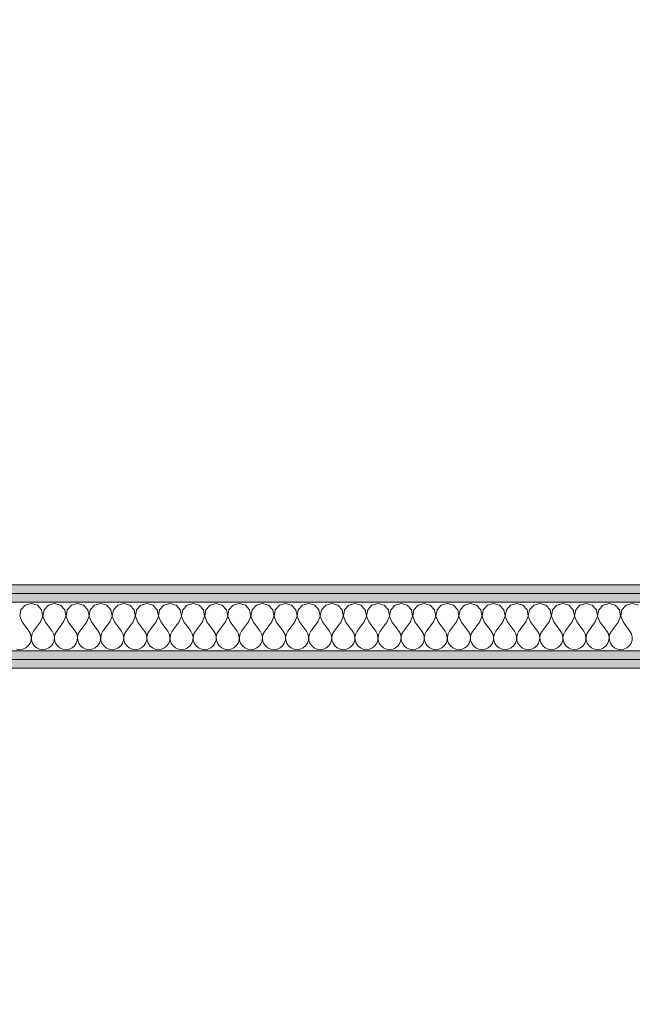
# Model space of a CAD drawing. Header units: millimetres. Extents: x 172139 to 266886, y 89525 to 138225.
# Tile 65 of 94: x 213133 to 214017, y 116602 to 118022. Entities that reach past the tile are written whole.
import ezdxf

# ---------------------------------------------------------------- set-up
doc = ezdxf.new("R2010")
doc.units = ezdxf.units.MM
doc.header["$MEASUREMENT"] = 0
doc.layers.add('ROZBUDOWA_NOWE_DZIAŁOWE', color=7, linetype='Continuous')
for name, color, linetype, lineweight, true_color in [('ROZBUDOWA_NOWE_DZIAŁOWE_Nr_pióra__24', 7, 'Continuous', 15, 0x029e21), ('ROZBUDOWA_NOWE_DZIAŁOWE_Nr_pióra__4', 7, 'Continuous', 13, 0x029e21), ('ROZBUDOWA_NOWE_DZIAŁOWE_Nr_pióra__67', 7, 'Continuous', 13, 0x6a6a6a)]:
    doc.layers.add(name, color=color, linetype=linetype, lineweight=lineweight, true_color=true_color)
doc.layers.add('ROZBUDOWA_NOWE_DZIAŁOWE_Nr_pióra__47', color=7, linetype='Continuous', lineweight=15)
doc.layers.add('STREFA_NOWE_POM_Nr_pióra__121', color=255, linetype='Continuous', lineweight=0)
pattern_1 = [(0, (0, 0), (0, 37.5), [0, -37.5])]

# ---------------------------------------------------------------- blocks, each defined once
blk = doc.blocks.new('*X465')
at = {"layer": 'ROZBUDOWA_NOWE_DZIAŁOWE_Nr_pióra__4', "linetype": 'Continuous'}
for p, q in [((213135.1, 117170.9), (213133.4, 117161.9)), ((213141.2, 117177.6), (213135.1, 117170.9)), ((213150, 117180.1), (213141.2, 117177.6)), ((213158.8, 117177.6), (213150, 117180.1)), ((213164.9, 117170.9), (213158.8, 117177.6)), ((213166.6, 117161.9), (213164.9, 117170.9)), ((213168.4, 117170.9), (213166.7, 117161.9)), ((213174.6, 117177.6), (213168.4, 117170.9)), ((213183.3, 117180.1), (213174.6, 117177.6)), ((213192.1, 117177.6), (213183.3, 117180.1)), ((213198.2, 117170.9), (213192.1, 117177.6)), ((213199.9, 117161.9), (213198.2, 117170.9)), ((213201.8, 117170.9), (213200.1, 117161.9)), ((213207.9, 117177.6), (213201.8, 117170.9)), ((213216.7, 117180.1), (213207.9, 117177.6)), ((213225.4, 117177.6), (213216.7, 117180.1)), ((213231.6, 117170.9), (213225.4, 117177.6)), ((213233.3, 117161.9), (213231.6, 117170.9)), ((213235.1, 117170.9), (213233.4, 117161.9)), ((213241.2, 117177.6), (213235.1, 117170.9)), ((213250, 117180.1), (213241.2, 117177.6)), ((213258.8, 117177.6), (213250, 117180.1)), ((213264.9, 117170.9), (213258.8, 117177.6)), ((213266.6, 117161.9), (213264.9, 117170.9)), ((213268.4, 117170.9), (213266.7, 117161.9)), ((213274.6, 117177.6), (213268.4, 117170.9)), ((213283.3, 117180.1), (213274.6, 117177.6)), ((213292.1, 117177.6), (213283.3, 117180.1)), ((213298.2, 117170.9), (213292.1, 117177.6)), ((213299.9, 117161.9), (213298.2, 117170.9)), ((213301.8, 117170.9), (213300.1, 117161.9)), ((213307.9, 117177.6), (213301.8, 117170.9)), ((213316.7, 117180.1), (213307.9, 117177.6)), ((213325.4, 117177.6), (213316.7, 117180.1)), ((213331.6, 117170.9), (213325.4, 117177.6)), ((213333.3, 117161.9), (213331.6, 117170.9)), ((213335.1, 117170.9), (213333.4, 117161.9)), ((213341.2, 117177.6), (213335.1, 117170.9)), ((213350, 117180.1), (213341.2, 117177.6)), ((213358.8, 117177.6), (213350, 117180.1)), ((213364.9, 117170.9), (213358.8, 117177.6)), ((213366.6, 117161.9), (213364.9, 117170.9)), ((213368.4, 117170.9), (213366.7, 117161.9)), ((213374.6, 117177.6), (213368.4, 117170.9)), ((213383.3, 117180.1), (213374.6, 117177.6)), ((213392.1, 117177.6), (213383.3, 117180.1)), ((213398.2, 117170.9), (213392.1, 117177.6)), ((213399.9, 117161.9), (213398.2, 117170.9)), ((213401.8, 117170.9), (213400.1, 117161.9)), ((213407.9, 117177.6), (213401.8, 117170.9)), ((213416.7, 117180.1), (213407.9, 117177.6)), ((213425.4, 117177.6), (213416.7, 117180.1)), ((213431.6, 117170.9), (213425.4, 117177.6)), ((213433.3, 117161.9), (213431.6, 117170.9)), ((213435.1, 117170.9), (213433.4, 117161.9)), ((213441.2, 117177.6), (213435.1, 117170.9)), ((213450, 117180.1), (213441.2, 117177.6)), ((213458.8, 117177.6), (213450, 117180.1)), ((213464.9, 117170.9), (213458.8, 117177.6)), ((213466.6, 117161.9), (213464.9, 117170.9)), ((213468.4, 117170.9), (213466.7, 117161.9)), ((213474.6, 117177.6), (213468.4, 117170.9)), ((213483.3, 117180.1), (213474.6, 117177.6)), ((213492.1, 117177.6), (213483.3, 117180.1)), ((213498.2, 117170.9), (213492.1, 117177.6)), ((213499.9, 117161.9), (213498.2, 117170.9)), ((213501.8, 117170.9), (213500.1, 117161.9)), ((213507.9, 117177.6), (213501.8, 117170.9)), ((213516.7, 117180.1), (213507.9, 117177.6)), ((213525.4, 117177.6), (213516.7, 117180.1)), ((213531.6, 117170.9), (213525.4, 117177.6)), ((213533.3, 117161.9), (213531.6, 117170.9)), ((213535.1, 117170.9), (213533.4, 117161.9)), ((213541.2, 117177.6), (213535.1, 117170.9)), ((213550, 117180.1), (213541.2, 117177.6)), ((213558.8, 117177.6), (213550, 117180.1)), ((213564.9, 117170.9), (213558.8, 117177.6)), ((213566.6, 117161.9), (213564.9, 117170.9)), ((213568.4, 117170.9), (213566.7, 117161.9)), ((213574.6, 117177.6), (213568.4, 117170.9)), ((213583.3, 117180.1), (213574.6, 117177.6)), ((213592.1, 117177.6), (213583.3, 117180.1)), ((213598.2, 117170.9), (213592.1, 117177.6)), ((213599.9, 117161.9), (213598.2, 117170.9)), ((213601.8, 117170.9), (213600.1, 117161.9)), ((213607.9, 117177.6), (213601.8, 117170.9)), ((213616.7, 117180.1), (213607.9, 117177.6)), ((213625.4, 117177.6), (213616.7, 117180.1)), ((213631.6, 117170.9), (213625.4, 117177.6)), ((213633.3, 117161.9), (213631.6, 117170.9)), ((213635.1, 117170.9), (213633.4, 117161.9)), ((213641.2, 117177.6), (213635.1, 117170.9)), ((213650, 117180.1), (213641.2, 117177.6)), ((213658.8, 117177.6), (213650, 117180.1)), ((213664.9, 117170.9), (213658.8, 117177.6)), ((213666.6, 117161.9), (213664.9, 117170.9)), ((213668.4, 117170.9), (213666.7, 117161.9)), ((213674.6, 117177.6), (213668.4, 117170.9)), ((213683.3, 117180.1), (213674.6, 117177.6)), ((213692.1, 117177.6), (213683.3, 117180.1)), ((213698.2, 117170.9), (213692.1, 117177.6)), ((213699.9, 117161.9), (213698.2, 117170.9)), ((213701.8, 117170.9), (213700.1, 117161.9)), ((213707.9, 117177.6), (213701.8, 117170.9)), ((213716.7, 117180.1), (213707.9, 117177.6)), ((213725.4, 117177.6), (213716.7, 117180.1)), ((213731.6, 117170.9), (213725.4, 117177.6)), ((213733.3, 117161.9), (213731.6, 117170.9)), ((213735.1, 117170.9), (213733.4, 117161.9)), ((213741.2, 117177.6), (213735.1, 117170.9)), ((213750, 117180.1), (213741.2, 117177.6)), ((213758.8, 117177.6), (213750, 117180.1)), ((213764.9, 117170.9), (213758.8, 117177.6)), ((213766.6, 117161.9), (213764.9, 117170.9)), ((213768.4, 117170.9), (213766.7, 117161.9)), ((213774.6, 117177.6), (213768.4, 117170.9)), ((213783.3, 117180.1), (213774.6, 117177.6)), ((213792.1, 117177.6), (213783.3, 117180.1)), ((213798.2, 117170.9), (213792.1, 117177.6)), ((213799.9, 117161.9), (213798.2, 117170.9)), ((213801.8, 117170.9), (213800.1, 117161.9)), ((213807.9, 117177.6), (213801.8, 117170.9)), ((213816.7, 117180.1), (213807.9, 117177.6)), ((213825.4, 117177.6), (213816.7, 117180.1)), ((213831.6, 117170.9), (213825.4, 117177.6)), ((213833.3, 117161.9), (213831.6, 117170.9)), ((213835.1, 117170.9), (213833.4, 117161.9)), ((213841.2, 117177.6), (213835.1, 117170.9)), ((213850, 117180.1), (213841.2, 117177.6)), ((213858.8, 117177.6), (213850, 117180.1)), ((213864.9, 117170.9), (213858.8, 117177.6)), ((213866.6, 117161.9), (213864.9, 117170.9)), ((213868.4, 117170.9), (213866.7, 117161.9)), ((213874.6, 117177.6), (213868.4, 117170.9)), ((213883.3, 117180.1), (213874.6, 117177.6)), ((213892.1, 117177.6), (213883.3, 117180.1)), ((213898.2, 117170.9), (213892.1, 117177.6)), ((213899.9, 117161.9), (213898.2, 117170.9)), ((213901.8, 117170.9), (213900.1, 117161.9)), ((213907.9, 117177.6), (213901.8, 117170.9)), ((213916.7, 117180.1), (213907.9, 117177.6)), ((213925.4, 117177.6), (213916.7, 117180.1)), ((213931.6, 117170.9), (213925.4, 117177.6)), ((213933.3, 117161.9), (213931.6, 117170.9)), ((213935.1, 117170.9), (213933.4, 117161.9)), ((213941.2, 117177.6), (213935.1, 117170.9)), ((213950, 117180.1), (213941.2, 117177.6)), ((213958.8, 117177.6), (213950, 117180.1)), ((213964.9, 117170.9), (213958.8, 117177.6)), ((213966.6, 117161.9), (213964.9, 117170.9)), ((213968.4, 117170.9), (213966.7, 117161.9)), ((213974.6, 117177.6), (213968.4, 117170.9)), ((213983.3, 117180.1), (213974.6, 117177.6)), ((213992.1, 117177.6), (213983.3, 117180.1)), ((213998.2, 117170.9), (213992.1, 117177.6)), ((213999.9, 117161.9), (213998.2, 117170.9)), ((214001.8, 117170.9), (214000.1, 117161.9)), ((214007.9, 117177.6), (214001.8, 117170.9)), ((214016.7, 117180.1), (214007.9, 117177.6)), ((214025.4, 117177.6), (214016.7, 117180.1)), ((213133.4, 117161.9), (213136.7, 117153.4)), ((213163.3, 117153.4), (213166.6, 117161.9)), ((213166.7, 117161.9), (213170, 117153.4)), ((213196.7, 117153.4), (213199.9, 117161.9)), ((213200.1, 117161.9), (213203.3, 117153.4)), ((213230, 117153.4), (213233.3, 117161.9)), ((213233.4, 117161.9), (213236.7, 117153.4)), ((213263.3, 117153.4), (213266.6, 117161.9)), ((213266.7, 117161.9), (213270, 117153.4)), ((213296.7, 117153.4), (213299.9, 117161.9)), ((213300.1, 117161.9), (213303.3, 117153.4)), ((213330, 117153.4), (213333.3, 117161.9)), ((213333.4, 117161.9), (213336.7, 117153.4)), ((213363.3, 117153.4), (213366.6, 117161.9)), ((213366.7, 117161.9), (213370, 117153.4)), ((213396.7, 117153.4), (213399.9, 117161.9)), ((213400.1, 117161.9), (213403.3, 117153.4)), ((213430, 117153.4), (213433.3, 117161.9)), ((213433.4, 117161.9), (213436.7, 117153.4)), ((213463.3, 117153.4), (213466.6, 117161.9)), ((213466.7, 117161.9), (213470, 117153.4)), ((213496.7, 117153.4), (213499.9, 117161.9)), ((213500.1, 117161.9), (213503.3, 117153.4)), ((213530, 117153.4), (213533.3, 117161.9)), ((213533.4, 117161.9), (213536.7, 117153.4)), ((213563.3, 117153.4), (213566.6, 117161.9)), ((213566.7, 117161.9), (213570, 117153.4)), ((213596.7, 117153.4), (213599.9, 117161.9)), ((213600.1, 117161.9), (213603.3, 117153.4)), ((213630, 117153.4), (213633.3, 117161.9)), ((213633.4, 117161.9), (213636.7, 117153.4)), ((213663.3, 117153.4), (213666.6, 117161.9)), ((213666.7, 117161.9), (213670, 117153.4)), ((213696.7, 117153.4), (213699.9, 117161.9)), ((213700.1, 117161.9), (213703.3, 117153.4)), ((213730, 117153.4), (213733.3, 117161.9)), ((213733.4, 117161.9), (213736.7, 117153.4)), ((213763.3, 117153.4), (213766.6, 117161.9)), ((213766.7, 117161.9), (213770, 117153.4)), ((213796.7, 117153.4), (213799.9, 117161.9)), ((213800.1, 117161.9), (213803.3, 117153.4)), ((213830, 117153.4), (213833.3, 117161.9)), ((213833.4, 117161.9), (213836.7, 117153.4)), ((213863.3, 117153.4), (213866.6, 117161.9)), ((213866.7, 117161.9), (213870, 117153.4)), ((213896.7, 117153.4), (213899.9, 117161.9)), ((213900.1, 117161.9), (213903.3, 117153.4)), ((213930, 117153.4), (213933.3, 117161.9)), ((213933.4, 117161.9), (213936.7, 117153.4)), ((213963.3, 117153.4), (213966.6, 117161.9)), ((213966.7, 117161.9), (213970, 117153.4)), ((213996.7, 117153.4), (213999.9, 117161.9)), ((214000.1, 117161.9), (214003.3, 117153.4)), ((213136.7, 117153.4), (213146.7, 117140.1)), ((213163.3, 117153.4), (213153.3, 117140.1)), ((213170, 117153.4), (213180, 117140.1)), ((213196.7, 117153.4), (213186.7, 117140.1)), ((213203.3, 117153.4), (213213.3, 117140.1)), ((213230, 117153.4), (213220, 117140.1)), ((213236.7, 117153.4), (213246.7, 117140.1)), ((213263.3, 117153.4), (213253.3, 117140.1)), ((213270, 117153.4), (213280, 117140.1)), ((213296.7, 117153.4), (213286.7, 117140.1)), ((213303.3, 117153.4), (213313.3, 117140.1)), ((213330, 117153.4), (213320, 117140.1)), ((213336.7, 117153.4), (213346.7, 117140.1)), ((213363.3, 117153.4), (213353.3, 117140.1)), ((213370, 117153.4), (213380, 117140.1)), ((213396.7, 117153.4), (213386.7, 117140.1)), ((213403.3, 117153.4), (213413.3, 117140.1)), ((213430, 117153.4), (213420, 117140.1)), ((213436.7, 117153.4), (213446.7, 117140.1)), ((213463.3, 117153.4), (213453.3, 117140.1)), ((213470, 117153.4), (213480, 117140.1)), ((213496.7, 117153.4), (213486.7, 117140.1)), ((213503.3, 117153.4), (213513.3, 117140.1)), ((213530, 117153.4), (213520, 117140.1)), ((213536.7, 117153.4), (213546.7, 117140.1)), ((213563.3, 117153.4), (213553.3, 117140.1)), ((213570, 117153.4), (213580, 117140.1)), ((213596.7, 117153.4), (213586.7, 117140.1)), ((213603.3, 117153.4), (213613.3, 117140.1)), ((213630, 117153.4), (213620, 117140.1)), ((213636.7, 117153.4), (213646.7, 117140.1)), ((213663.3, 117153.4), (213653.3, 117140.1)), ((213670, 117153.4), (213680, 117140.1)), ((213696.7, 117153.4), (213686.7, 117140.1)), ((213703.3, 117153.4), (213713.3, 117140.1)), ((213730, 117153.4), (213720, 117140.1)), ((213736.7, 117153.4), (213746.7, 117140.1)), ((213763.3, 117153.4), (213753.3, 117140.1)), ((213770, 117153.4), (213780, 117140.1)), ((213796.7, 117153.4), (213786.7, 117140.1)), ((213803.3, 117153.4), (213813.3, 117140.1)), ((213830, 117153.4), (213820, 117140.1)), ((213836.7, 117153.4), (213846.7, 117140.1)), ((213863.3, 117153.4), (213853.3, 117140.1)), ((213870, 117153.4), (213880, 117140.1)), ((213896.7, 117153.4), (213886.7, 117140.1)), ((213903.3, 117153.4), (213913.3, 117140.1)), ((213930, 117153.4), (213920, 117140.1)), ((213936.7, 117153.4), (213946.7, 117140.1)), ((213963.3, 117153.4), (213953.3, 117140.1)), ((213970, 117153.4), (213980, 117140.1)), ((213996.7, 117153.4), (213986.7, 117140.1)), ((214003.3, 117153.4), (214013.3, 117140.1)), ((213148.9, 117136.1), (213146.7, 117140.1)), ((213149.9, 117131.6), (213148.9, 117136.1)), ((213149.7, 117127), (213149.9, 117131.6)), ((213151.1, 117136.1), (213150.1, 117131.6)), ((213150.1, 117131.6), (213150.3, 117127)), ((213153.3, 117140.1), (213151.1, 117136.1)), ((213182.2, 117136.1), (213180, 117140.1)), ((213183.3, 117131.6), (213182.2, 117136.1)), ((213183, 117127), (213183.3, 117131.6)), ((213184.4, 117136.1), (213183.4, 117131.6)), ((213183.4, 117131.6), (213183.6, 117127)), ((213186.7, 117140.1), (213184.4, 117136.1)), ((213215.6, 117136.1), (213213.3, 117140.1)), ((213216.6, 117131.6), (213215.6, 117136.1)), ((213216.4, 117127), (213216.6, 117131.6)), ((213217.8, 117136.1), (213216.7, 117131.6)), ((213216.7, 117131.6), (213217, 117127)), ((213220, 117140.1), (213217.8, 117136.1)), ((213248.9, 117136.1), (213246.7, 117140.1)), ((213249.9, 117131.6), (213248.9, 117136.1)), ((213249.7, 117127), (213249.9, 117131.6)), ((213251.1, 117136.1), (213250.1, 117131.6)), ((213250.1, 117131.6), (213250.3, 117127)), ((213253.3, 117140.1), (213251.1, 117136.1)), ((213282.2, 117136.1), (213280, 117140.1)), ((213283.3, 117131.6), (213282.2, 117136.1)), ((213283, 117127), (213283.3, 117131.6)), ((213284.4, 117136.1), (213283.4, 117131.6)), ((213283.4, 117131.6), (213283.6, 117127)), ((213286.7, 117140.1), (213284.4, 117136.1)), ((213315.6, 117136.1), (213313.3, 117140.1)), ((213316.6, 117131.6), (213315.6, 117136.1)), ((213316.4, 117127), (213316.6, 117131.6)), ((213317.8, 117136.1), (213316.7, 117131.6)), ((213316.7, 117131.6), (213317, 117127)), ((213320, 117140.1), (213317.8, 117136.1)), ((213348.9, 117136.1), (213346.7, 117140.1)), ((213349.9, 117131.6), (213348.9, 117136.1)), ((213349.7, 117127), (213349.9, 117131.6)), ((213351.1, 117136.1), (213350.1, 117131.6)), ((213350.1, 117131.6), (213350.3, 117127)), ((213353.3, 117140.1), (213351.1, 117136.1)), ((213382.2, 117136.1), (213380, 117140.1)), ((213383.3, 117131.6), (213382.2, 117136.1)), ((213383, 117127), (213383.3, 117131.6)), ((213384.4, 117136.1), (213383.4, 117131.6)), ((213383.4, 117131.6), (213383.6, 117127)), ((213386.7, 117140.1), (213384.4, 117136.1)), ((213415.6, 117136.1), (213413.3, 117140.1)), ((213416.6, 117131.6), (213415.6, 117136.1)), ((213416.4, 117127), (213416.6, 117131.6)), ((213417.8, 117136.1), (213416.7, 117131.6)), ((213416.7, 117131.6), (213417, 117127)), ((213420, 117140.1), (213417.8, 117136.1)), ((213448.9, 117136.1), (213446.7, 117140.1)), ((213449.9, 117131.6), (213448.9, 117136.1)), ((213449.7, 117127), (213449.9, 117131.6)), ((213451.1, 117136.1), (213450.1, 117131.6)), ((213450.1, 117131.6), (213450.3, 117127)), ((213453.3, 117140.1), (213451.1, 117136.1)), ((213482.2, 117136.1), (213480, 117140.1)), ((213483.3, 117131.6), (213482.2, 117136.1)), ((213483, 117127), (213483.3, 117131.6)), ((213484.4, 117136.1), (213483.4, 117131.6)), ((213483.4, 117131.6), (213483.6, 117127)), ((213486.7, 117140.1), (213484.4, 117136.1)), ((213515.6, 117136.1), (213513.3, 117140.1)), ((213516.6, 117131.6), (213515.6, 117136.1)), ((213516.4, 117127), (213516.6, 117131.6)), ((213517.8, 117136.1), (213516.7, 117131.6)), ((213516.7, 117131.6), (213517, 117127)), ((213520, 117140.1), (213517.8, 117136.1)), ((213548.9, 117136.1), (213546.7, 117140.1)), ((213549.9, 117131.6), (213548.9, 117136.1)), ((213549.7, 117127), (213549.9, 117131.6)), ((213551.1, 117136.1), (213550.1, 117131.6)), ((213550.1, 117131.6), (213550.3, 117127)), ((213553.3, 117140.1), (213551.1, 117136.1)), ((213582.2, 117136.1), (213580, 117140.1)), ((213583.3, 117131.6), (213582.2, 117136.1)), ((213583, 117127), (213583.3, 117131.6)), ((213584.4, 117136.1), (213583.4, 117131.6)), ((213583.4, 117131.6), (213583.6, 117127)), ((213586.7, 117140.1), (213584.4, 117136.1)), ((213615.6, 117136.1), (213613.3, 117140.1)), ((213616.6, 117131.6), (213615.6, 117136.1)), ((213616.4, 117127), (213616.6, 117131.6)), ((213617.8, 117136.1), (213616.7, 117131.6)), ((213616.7, 117131.6), (213617, 117127)), ((213620, 117140.1), (213617.8, 117136.1)), ((213648.9, 117136.1), (213646.7, 117140.1)), ((213649.9, 117131.6), (213648.9, 117136.1)), ((213649.7, 117127), (213649.9, 117131.6)), ((213651.1, 117136.1), (213650.1, 117131.6)), ((213650.1, 117131.6), (213650.3, 117127)), ((213653.3, 117140.1), (213651.1, 117136.1)), ((213682.2, 117136.1), (213680, 117140.1)), ((213683.3, 117131.6), (213682.2, 117136.1)), ((213683, 117127), (213683.3, 117131.6)), ((213684.4, 117136.1), (213683.4, 117131.6)), ((213683.4, 117131.6), (213683.6, 117127)), ((213686.7, 117140.1), (213684.4, 117136.1)), ((213715.6, 117136.1), (213713.3, 117140.1)), ((213716.6, 117131.6), (213715.6, 117136.1)), ((213716.4, 117127), (213716.6, 117131.6)), ((213717.8, 117136.1), (213716.7, 117131.6)), ((213716.7, 117131.6), (213717, 117127)), ((213720, 117140.1), (213717.8, 117136.1)), ((213748.9, 117136.1), (213746.7, 117140.1)), ((213749.9, 117131.6), (213748.9, 117136.1)), ((213749.7, 117127), (213749.9, 117131.6)), ((213751.1, 117136.1), (213750.1, 117131.6)), ((213750.1, 117131.6), (213750.3, 117127)), ((213753.3, 117140.1), (213751.1, 117136.1)), ((213782.2, 117136.1), (213780, 117140.1)), ((213783.3, 117131.6), (213782.2, 117136.1)), ((213783, 117127), (213783.3, 117131.6)), ((213784.4, 117136.1), (213783.4, 117131.6)), ((213783.4, 117131.6), (213783.6, 117127)), ((213786.7, 117140.1), (213784.4, 117136.1)), ((213815.6, 117136.1), (213813.3, 117140.1)), ((213816.6, 117131.6), (213815.6, 117136.1)), ((213816.4, 117127), (213816.6, 117131.6)), ((213817.8, 117136.1), (213816.7, 117131.6)), ((213816.7, 117131.6), (213817, 117127)), ((213820, 117140.1), (213817.8, 117136.1)), ((213848.9, 117136.1), (213846.7, 117140.1)), ((213849.9, 117131.6), (213848.9, 117136.1)), ((213849.7, 117127), (213849.9, 117131.6)), ((213851.1, 117136.1), (213850.1, 117131.6)), ((213850.1, 117131.6), (213850.3, 117127)), ((213853.3, 117140.1), (213851.1, 117136.1)), ((213882.2, 117136.1), (213880, 117140.1)), ((213883.3, 117131.6), (213882.2, 117136.1)), ((213883, 117127), (213883.3, 117131.6)), ((213884.4, 117136.1), (213883.4, 117131.6)), ((213883.4, 117131.6), (213883.6, 117127)), ((213886.7, 117140.1), (213884.4, 117136.1)), ((213915.6, 117136.1), (213913.3, 117140.1)), ((213916.6, 117131.6), (213915.6, 117136.1)), ((213916.4, 117127), (213916.6, 117131.6)), ((213917.8, 117136.1), (213916.7, 117131.6)), ((213916.7, 117131.6), (213917, 117127)), ((213920, 117140.1), (213917.8, 117136.1)), ((213948.9, 117136.1), (213946.7, 117140.1)), ((213949.9, 117131.6), (213948.9, 117136.1)), ((213949.7, 117127), (213949.9, 117131.6)), ((213951.1, 117136.1), (213950.1, 117131.6)), ((213950.1, 117131.6), (213950.3, 117127)), ((213953.3, 117140.1), (213951.1, 117136.1)), ((213982.2, 117136.1), (213980, 117140.1)), ((213983.3, 117131.6), (213982.2, 117136.1)), ((213983, 117127), (213983.3, 117131.6)), ((213984.4, 117136.1), (213983.4, 117131.6)), ((213983.4, 117131.6), (213983.6, 117127)), ((213986.7, 117140.1), (213984.4, 117136.1)), ((214015.6, 117136.1), (214013.3, 117140.1)), ((214016.6, 117131.6), (214015.6, 117136.1)), ((214016.4, 117127), (214016.6, 117131.6)), ((213128.8, 117114.1), (213133.3, 117113.4)), ((213133.3, 117113.4), (213137.9, 117114.1)), ((213137.9, 117114.1), (213142.1, 117115.9)), ((213142.1, 117115.9), (213145.6, 117118.9)), ((213145.6, 117118.9), (213148.2, 117122.6)), ((213148.2, 117122.6), (213149.7, 117127)), ((213150.3, 117127), (213151.8, 117122.6)), ((213151.8, 117122.6), (213154.4, 117118.9)), ((213154.4, 117118.9), (213157.9, 117115.9)), ((213157.9, 117115.9), (213162.1, 117114.1)), ((213162.1, 117114.1), (213166.7, 117113.4)), ((213166.7, 117113.4), (213171.2, 117114.1)), ((213171.2, 117114.1), (213175.4, 117115.9)), ((213175.4, 117115.9), (213179, 117118.9)), ((213179, 117118.9), (213181.6, 117122.6)), ((213181.6, 117122.6), (213183, 117127)), ((213183.6, 117127), (213185.1, 117122.6)), ((213185.1, 117122.6), (213187.7, 117118.9)), ((213187.7, 117118.9), (213191.2, 117115.9)), ((213191.2, 117115.9), (213195.4, 117114.1)), ((213195.4, 117114.1), (213200, 117113.4)), ((213200, 117113.4), (213204.6, 117114.1)), ((213204.6, 117114.1), (213208.8, 117115.9)), ((213208.8, 117115.9), (213212.3, 117118.9)), ((213212.3, 117118.9), (213214.9, 117122.6)), ((213214.9, 117122.6), (213216.4, 117127)), ((213217, 117127), (213218.4, 117122.6)), ((213218.4, 117122.6), (213221, 117118.9)), ((213221, 117118.9), (213224.6, 117115.9)), ((213224.6, 117115.9), (213228.8, 117114.1)), ((213228.8, 117114.1), (213233.3, 117113.4)), ((213233.3, 117113.4), (213237.9, 117114.1)), ((213237.9, 117114.1), (213242.1, 117115.9)), ((213242.1, 117115.9), (213245.6, 117118.9)), ((213245.6, 117118.9), (213248.2, 117122.6)), ((213248.2, 117122.6), (213249.7, 117127)), ((213250.3, 117127), (213251.8, 117122.6)), ((213251.8, 117122.6), (213254.4, 117118.9)), ((213254.4, 117118.9), (213257.9, 117115.9)), ((213257.9, 117115.9), (213262.1, 117114.1)), ((213262.1, 117114.1), (213266.7, 117113.4)), ((213266.7, 117113.4), (213271.2, 117114.1)), ((213271.2, 117114.1), (213275.4, 117115.9)), ((213275.4, 117115.9), (213279, 117118.9)), ((213279, 117118.9), (213281.6, 117122.6)), ((213281.6, 117122.6), (213283, 117127)), ((213283.6, 117127), (213285.1, 117122.6)), ((213285.1, 117122.6), (213287.7, 117118.9)), ((213287.7, 117118.9), (213291.2, 117115.9)), ((213291.2, 117115.9), (213295.4, 117114.1)), ((213295.4, 117114.1), (213300, 117113.4)), ((213300, 117113.4), (213304.6, 117114.1)), ((213304.6, 117114.1), (213308.8, 117115.9)), ((213308.8, 117115.9), (213312.3, 117118.9)), ((213312.3, 117118.9), (213314.9, 117122.6)), ((213314.9, 117122.6), (213316.4, 117127)), ((213317, 117127), (213318.4, 117122.6)), ((213318.4, 117122.6), (213321, 117118.9)), ((213321, 117118.9), (213324.6, 117115.9)), ((213324.6, 117115.9), (213328.8, 117114.1)), ((213328.8, 117114.1), (213333.3, 117113.4)), ((213333.3, 117113.4), (213337.9, 117114.1)), ((213337.9, 117114.1), (213342.1, 117115.9)), ((213342.1, 117115.9), (213345.6, 117118.9)), ((213345.6, 117118.9), (213348.2, 117122.6)), ((213348.2, 117122.6), (213349.7, 117127)), ((213350.3, 117127), (213351.8, 117122.6)), ((213351.8, 117122.6), (213354.4, 117118.9)), ((213354.4, 117118.9), (213357.9, 117115.9)), ((213357.9, 117115.9), (213362.1, 117114.1)), ((213362.1, 117114.1), (213366.7, 117113.4)), ((213366.7, 117113.4), (213371.2, 117114.1)), ((213371.2, 117114.1), (213375.4, 117115.9)), ((213375.4, 117115.9), (213379, 117118.9)), ((213379, 117118.9), (213381.6, 117122.6)), ((213381.6, 117122.6), (213383, 117127)), ((213383.6, 117127), (213385.1, 117122.6)), ((213385.1, 117122.6), (213387.7, 117118.9)), ((213387.7, 117118.9), (213391.2, 117115.9)), ((213391.2, 117115.9), (213395.4, 117114.1)), ((213395.4, 117114.1), (213400, 117113.4)), ((213400, 117113.4), (213404.6, 117114.1)), ((213404.6, 117114.1), (213408.8, 117115.9)), ((213408.8, 117115.9), (213412.3, 117118.9)), ((213412.3, 117118.9), (213414.9, 117122.6)), ((213414.9, 117122.6), (213416.4, 117127)), ((213417, 117127), (213418.4, 117122.6)), ((213418.4, 117122.6), (213421, 117118.9)), ((213421, 117118.9), (213424.6, 117115.9)), ((213424.6, 117115.9), (213428.8, 117114.1)), ((213428.8, 117114.1), (213433.3, 117113.4)), ((213433.3, 117113.4), (213437.9, 117114.1)), ((213437.9, 117114.1), (213442.1, 117115.9)), ((213442.1, 117115.9), (213445.6, 117118.9)), ((213445.6, 117118.9), (213448.2, 117122.6)), ((213448.2, 117122.6), (213449.7, 117127)), ((213450.3, 117127), (213451.8, 117122.6)), ((213451.8, 117122.6), (213454.4, 117118.9)), ((213454.4, 117118.9), (213457.9, 117115.9)), ((213457.9, 117115.9), (213462.1, 117114.1)), ((213462.1, 117114.1), (213466.7, 117113.4)), ((213466.7, 117113.4), (213471.2, 117114.1)), ((213471.2, 117114.1), (213475.4, 117115.9)), ((213475.4, 117115.9), (213479, 117118.9)), ((213479, 117118.9), (213481.6, 117122.6)), ((213481.6, 117122.6), (213483, 117127)), ((213483.6, 117127), (213485.1, 117122.6)), ((213485.1, 117122.6), (213487.7, 117118.9)), ((213487.7, 117118.9), (213491.2, 117115.9)), ((213491.2, 117115.9), (213495.4, 117114.1)), ((213495.4, 117114.1), (213500, 117113.4)), ((213500, 117113.4), (213504.6, 117114.1)), ((213504.6, 117114.1), (213508.8, 117115.9)), ((213508.8, 117115.9), (213512.3, 117118.9)), ((213512.3, 117118.9), (213514.9, 117122.6)), ((213514.9, 117122.6), (213516.4, 117127)), ((213517, 117127), (213518.4, 117122.6)), ((213518.4, 117122.6), (213521, 117118.9)), ((213521, 117118.9), (213524.6, 117115.9)), ((213524.6, 117115.9), (213528.8, 117114.1)), ((213528.8, 117114.1), (213533.3, 117113.4)), ((213533.3, 117113.4), (213537.9, 117114.1)), ((213537.9, 117114.1), (213542.1, 117115.9)), ((213542.1, 117115.9), (213545.6, 117118.9)), ((213545.6, 117118.9), (213548.2, 117122.6)), ((213548.2, 117122.6), (213549.7, 117127)), ((213550.3, 117127), (213551.8, 117122.6)), ((213551.8, 117122.6), (213554.4, 117118.9)), ((213554.4, 117118.9), (213557.9, 117115.9)), ((213557.9, 117115.9), (213562.1, 117114.1)), ((213562.1, 117114.1), (213566.7, 117113.4)), ((213566.7, 117113.4), (213571.2, 117114.1)), ((213571.2, 117114.1), (213575.4, 117115.9)), ((213575.4, 117115.9), (213579, 117118.9)), ((213579, 117118.9), (213581.6, 117122.6)), ((213581.6, 117122.6), (213583, 117127)), ((213583.6, 117127), (213585.1, 117122.6)), ((213585.1, 117122.6), (213587.7, 117118.9)), ((213587.7, 117118.9), (213591.2, 117115.9)), ((213591.2, 117115.9), (213595.4, 117114.1)), ((213595.4, 117114.1), (213600, 117113.4)), ((213600, 117113.4), (213604.6, 117114.1)), ((213604.6, 117114.1), (213608.8, 117115.9)), ((213608.8, 117115.9), (213612.3, 117118.9)), ((213612.3, 117118.9), (213614.9, 117122.6)), ((213614.9, 117122.6), (213616.4, 117127)), ((213617, 117127), (213618.4, 117122.6)), ((213618.4, 117122.6), (213621, 117118.9)), ((213621, 117118.9), (213624.6, 117115.9)), ((213624.6, 117115.9), (213628.8, 117114.1)), ((213628.8, 117114.1), (213633.3, 117113.4)), ((213633.3, 117113.4), (213637.9, 117114.1)), ((213637.9, 117114.1), (213642.1, 117115.9)), ((213642.1, 117115.9), (213645.6, 117118.9)), ((213645.6, 117118.9), (213648.2, 117122.6)), ((213648.2, 117122.6), (213649.7, 117127)), ((213650.3, 117127), (213651.8, 117122.6)), ((213651.8, 117122.6), (213654.4, 117118.9)), ((213654.4, 117118.9), (213657.9, 117115.9)), ((213657.9, 117115.9), (213662.1, 117114.1)), ((213662.1, 117114.1), (213666.7, 117113.4)), ((213666.7, 117113.4), (213671.2, 117114.1)), ((213671.2, 117114.1), (213675.4, 117115.9)), ((213675.4, 117115.9), (213679, 117118.9)), ((213679, 117118.9), (213681.6, 117122.6)), ((213681.6, 117122.6), (213683, 117127)), ((213683.6, 117127), (213685.1, 117122.6)), ((213685.1, 117122.6), (213687.7, 117118.9)), ((213687.7, 117118.9), (213691.2, 117115.9)), ((213691.2, 117115.9), (213695.4, 117114.1)), ((213695.4, 117114.1), (213700, 117113.4)), ((213700, 117113.4), (213704.6, 117114.1)), ((213704.6, 117114.1), (213708.8, 117115.9)), ((213708.8, 117115.9), (213712.3, 117118.9)), ((213712.3, 117118.9), (213714.9, 117122.6)), ((213714.9, 117122.6), (213716.4, 117127)), ((213717, 117127), (213718.4, 117122.6)), ((213718.4, 117122.6), (213721, 117118.9)), ((213721, 117118.9), (213724.6, 117115.9)), ((213724.6, 117115.9), (213728.8, 117114.1)), ((213728.8, 117114.1), (213733.3, 117113.4)), ((213733.3, 117113.4), (213737.9, 117114.1)), ((213737.9, 117114.1), (213742.1, 117115.9)), ((213742.1, 117115.9), (213745.6, 117118.9)), ((213745.6, 117118.9), (213748.2, 117122.6)), ((213748.2, 117122.6), (213749.7, 117127)), ((213750.3, 117127), (213751.8, 117122.6)), ((213751.8, 117122.6), (213754.4, 117118.9)), ((213754.4, 117118.9), (213757.9, 117115.9)), ((213757.9, 117115.9), (213762.1, 117114.1)), ((213762.1, 117114.1), (213766.7, 117113.4)), ((213766.7, 117113.4), (213771.2, 117114.1)), ((213771.2, 117114.1), (213775.4, 117115.9)), ((213775.4, 117115.9), (213779, 117118.9)), ((213779, 117118.9), (213781.6, 117122.6)), ((213781.6, 117122.6), (213783, 117127)), ((213783.6, 117127), (213785.1, 117122.6)), ((213785.1, 117122.6), (213787.7, 117118.9)), ((213787.7, 117118.9), (213791.2, 117115.9)), ((213791.2, 117115.9), (213795.4, 117114.1)), ((213795.4, 117114.1), (213800, 117113.4)), ((213800, 117113.4), (213804.6, 117114.1)), ((213804.6, 117114.1), (213808.8, 117115.9)), ((213808.8, 117115.9), (213812.3, 117118.9)), ((213812.3, 117118.9), (213814.9, 117122.6)), ((213814.9, 117122.6), (213816.4, 117127)), ((213817, 117127), (213818.4, 117122.6)), ((213818.4, 117122.6), (213821, 117118.9)), ((213821, 117118.9), (213824.6, 117115.9)), ((213824.6, 117115.9), (213828.8, 117114.1)), ((213828.8, 117114.1), (213833.3, 117113.4)), ((213833.3, 117113.4), (213837.9, 117114.1)), ((213837.9, 117114.1), (213842.1, 117115.9)), ((213842.1, 117115.9), (213845.6, 117118.9)), ((213845.6, 117118.9), (213848.2, 117122.6)), ((213848.2, 117122.6), (213849.7, 117127)), ((213850.3, 117127), (213851.8, 117122.6)), ((213851.8, 117122.6), (213854.4, 117118.9)), ((213854.4, 117118.9), (213857.9, 117115.9)), ((213857.9, 117115.9), (213862.1, 117114.1)), ((213862.1, 117114.1), (213866.7, 117113.4)), ((213866.7, 117113.4), (213871.2, 117114.1)), ((213871.2, 117114.1), (213875.4, 117115.9)), ((213875.4, 117115.9), (213879, 117118.9)), ((213879, 117118.9), (213881.6, 117122.6)), ((213881.6, 117122.6), (213883, 117127)), ((213883.6, 117127), (213885.1, 117122.6)), ((213885.1, 117122.6), (213887.7, 117118.9)), ((213887.7, 117118.9), (213891.2, 117115.9)), ((213891.2, 117115.9), (213895.4, 117114.1)), ((213895.4, 117114.1), (213900, 117113.4)), ((213900, 117113.4), (213904.6, 117114.1)), ((213904.6, 117114.1), (213908.8, 117115.9)), ((213908.8, 117115.9), (213912.3, 117118.9)), ((213912.3, 117118.9), (213914.9, 117122.6)), ((213914.9, 117122.6), (213916.4, 117127)), ((213917, 117127), (213918.4, 117122.6)), ((213918.4, 117122.6), (213921, 117118.9)), ((213921, 117118.9), (213924.6, 117115.9)), ((213924.6, 117115.9), (213928.8, 117114.1)), ((213928.8, 117114.1), (213933.3, 117113.4)), ((213933.3, 117113.4), (213937.9, 117114.1)), ((213937.9, 117114.1), (213942.1, 117115.9)), ((213942.1, 117115.9), (213945.6, 117118.9)), ((213945.6, 117118.9), (213948.2, 117122.6)), ((213948.2, 117122.6), (213949.7, 117127)), ((213950.3, 117127), (213951.8, 117122.6)), ((213951.8, 117122.6), (213954.4, 117118.9)), ((213954.4, 117118.9), (213957.9, 117115.9)), ((213957.9, 117115.9), (213962.1, 117114.1)), ((213962.1, 117114.1), (213966.7, 117113.4)), ((213966.7, 117113.4), (213971.2, 117114.1)), ((213971.2, 117114.1), (213975.4, 117115.9)), ((213975.4, 117115.9), (213979, 117118.9)), ((213979, 117118.9), (213981.6, 117122.6)), ((213981.6, 117122.6), (213983, 117127)), ((213983.6, 117127), (213985.1, 117122.6)), ((213985.1, 117122.6), (213987.7, 117118.9)), ((213987.7, 117118.9), (213991.2, 117115.9)), ((213991.2, 117115.9), (213995.4, 117114.1)), ((213995.4, 117114.1), (214000, 117113.4)), ((214000, 117113.4), (214004.6, 117114.1)), ((214004.6, 117114.1), (214008.8, 117115.9)), ((214008.8, 117115.9), (214012.3, 117118.9)), ((214012.3, 117118.9), (214014.9, 117122.6)), ((214014.9, 117122.6), (214016.4, 117127))]:
    blk.add_line(p, q, dxfattribs=at)
blk = doc.blocks.new('Ściana_124', base_point=(212316.5, 117206.8))
at = {"layer": 'ROZBUDOWA_NOWE_DZIAŁOWE_Nr_pióra__24', "linetype": 'Continuous'}
h = blk.add_hatch(dxfattribs=at)
h.set_pattern_fill('Gips', color=256, style=0, pattern_type=2)
h.set_pattern_definition(pattern_1)
h.paths.add_polyline_path([(216210.8, 117206.8), (212316.5, 117206.8), (212316.5, 117194.3), (216210.8, 117194.3)])
h = blk.add_hatch(dxfattribs=at)
h.set_pattern_fill('Gips', color=256, style=0, pattern_type=2)
h.set_pattern_definition(pattern_1)
h.paths.add_polyline_path([(216210.8, 117194.3), (212316.5, 117194.3), (212316.5, 117181.8), (216210.8, 117181.8)])
h = blk.add_hatch(dxfattribs=at)
h.set_pattern_fill('Gips', color=256, style=0, pattern_type=2)
h.set_pattern_definition(pattern_1)
h.paths.add_polyline_path([(212316.5, 117099.3), (216210.8, 117099.3), (216210.8, 117111.8), (212316.5, 117111.8)])
h = blk.add_hatch(dxfattribs=at)
h.set_pattern_fill('Gips', color=256, style=0, pattern_type=2)
h.set_pattern_definition(pattern_1)
h.paths.add_polyline_path([(212316.5, 117086.8), (216210.8, 117086.8), (216210.8, 117099.3), (212316.5, 117099.3)])
at = {"layer": 'ROZBUDOWA_NOWE_DZIAŁOWE_Nr_pióra__47', "linetype": 'Continuous', "flags": 128}
for points in [[(216210.8, 117206.8), (212316.5, 117206.8)], [(212316.5, 117086.8), (216210.8, 117086.8)]]:
    blk.add_lwpolyline(points, dxfattribs=at)
at = {"layer": 'ROZBUDOWA_NOWE_DZIAŁOWE_Nr_pióra__67', "linetype": 'Continuous'}
for p, q in [((216210.8, 117194.3), (212316.5, 117194.3)), ((216210.8, 117181.8), (212316.5, 117181.8)), ((212316.5, 117111.8), (216210.8, 117111.8)), ((212316.5, 117099.3), (216210.8, 117099.3))]:
    blk.add_line(p, q, dxfattribs=at)
at = {"layer": 'ROZBUDOWA_NOWE_DZIAŁOWE'}
blk.add_blockref('*X465', (0, 0), dxfattribs=at)

msp = doc.modelspace()

# ---------------------------------------------------------------- linework, layer by layer
at = {"layer": 'STREFA_NOWE_POM_Nr_pióra__121', "linetype": 'Continuous', "flags": 128}
for points in [[(216210.8, 119674.7), (216210.8, 121145.6), (212316.5, 121145.6), (212316.5, 117206.8), (216210.8, 117206.8)], [(216210.8, 117086.8), (212316.5, 117086.8), (212316.5, 115826.1), (212310.6, 115586.8), (214176.7, 115586.8), (215056.7, 115586.8), (215750.3, 115586.8), (216203.5, 115586.8), (216210.8, 115862.5)]]:
    msp.add_lwpolyline(points, close=True, dxfattribs=at)

# ---------------------------------------------------------------- block references
at = {"layer": 'ROZBUDOWA_NOWE_DZIAŁOWE'}
msp.add_blockref('Ściana_124', (212316.5, 117206.8), dxfattribs=at)

doc.saveas('drawing.dxf')
